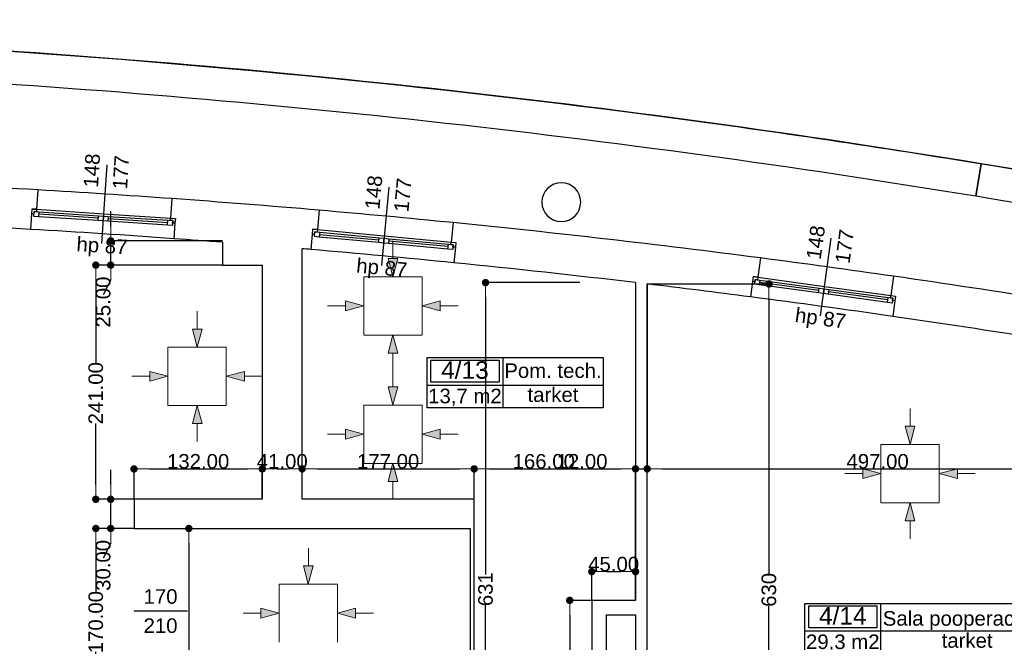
# Model space of a CAD drawing. Header units: millimetres. Extents: x -166872 to -65719, y 14266 to 44345.
# Tile 41 of 65: x -124714 to -114583, y 37938 to 44345. Entities that reach past the tile are written whole.
import ezdxf
from ezdxf.enums import TextEntityAlignment as Align

# ---------------------------------------------------------------- set-up
doc = ezdxf.new("R2010")
doc.units = ezdxf.units.MM
doc.header["$MEASUREMENT"] = 0
for name, color, linetype in [('Linia', 7, 'Continuous'), ('Obiekt', 7, 'Continuous'), ('Okno', 7, 'Continuous'), ('Strefa', 7, 'Continuous'), ('Strop', 7, 'Continuous'), ('Słup', 7, 'Continuous'), ('Wymiary', 63, 'Continuous'), ('Ściana', 7, 'Continuous')]:
    doc.layers.add(name, color=color, linetype=linetype)
doc.styles.add('Arial', font='txt')
doc.dimstyles.new('GENERATED_STYLE__1', dxfattribs={"dimtxt": 150, "dimasz": 152, "dimexe": 0.18, "dimexo": 0, "dimgap": 0.09, "dimtad": 1, "dimtih": 1, "dimtoh": 1, "dimlfac": 0.1, "dimzin": 0, "dimdsep": 46, "dimtxsty": 'Arial', "dimblk": 'ARROWHEAD_11', "dimblk1": 'ARROWHEAD_11', "dimblk2": 'ARROWHEAD_11', "dimcen": 0.09, "dimclrd": 114, "dimclre": 114, "dimclrt": 114, "dimazin": 0, "dimtfac": 1, "dimtdec": 4, "dimtmove": 0, "dimatfit": 3, "dimfxl": 1, "dimtolj": 1, "dimtzin": 0, "dimarcsym": 0})
doc.dimstyles.new('GENERATED_STYLE__2', dxfattribs={"dimtxt": 150, "dimasz": 152, "dimexe": 0.18, "dimexo": 0, "dimgap": 0.09, "dimtad": 1, "dimlfac": 0.1, "dimzin": 0, "dimdsep": 46, "dimtxsty": 'Arial', "dimblk": 'ARROWHEAD_11', "dimblk1": 'ARROWHEAD_11', "dimblk2": 'ARROWHEAD_11', "dimcen": 0.09, "dimclrd": 114, "dimclre": 114, "dimclrt": 114, "dimazin": 0, "dimtfac": 1, "dimtdec": 4, "dimtmove": 0, "dimatfit": 3, "dimfxl": 1, "dimtolj": 1, "dimtzin": 0, "dimarcsym": 0})

# ---------------------------------------------------------------- blocks, each defined once
blk = doc.blocks.new('Pom. tech._4_13_13', base_point=(-119744, 40584))
at = {"layer": 'Strefa'}
for p, q in [((-120523, 40867), (-118711, 40867)), ((-120523, 40349), (-120523, 40867)), ((-120484, 40841), (-119783, 40841)), ((-120484, 40615), (-120484, 40841)), ((-119783, 40841), (-119783, 40615)), ((-119744, 40867), (-119744, 40349)), ((-118711, 40867), (-118711, 40349)), ((-120523, 40584), (-118711, 40584)), ((-119783, 40615), (-120484, 40615)), ((-118711, 40349), (-120523, 40349))]:
    blk.add_line(p, q, dxfattribs=at)
at = {"layer": 'Strefa', "style": 'Arial'}
for tag, height, p in [('ROOM_NUMBER', 180, (-120133, 40739)), ('ROOM_NAME', 150, (-119227, 40733)), ('ROOM_CALC_AREA', 150, (-120133, 40472)), ('floor_f', 150, (-119227, 40486))]:
    blk.add_attdef(tag, text='', height=height, dxfattribs=at).set_placement(p, align=Align.MIDDLE_CENTER)
blk = doc.blocks.new('Sala pooperacyjna_4_14_14', base_point=(-115856, 38055))
at = {"layer": 'Strefa'}
for p, q in [((-116635, 38338), (-114076, 38338)), ((-116635, 37820), (-116635, 38338)), ((-116596, 38312), (-115895, 38312)), ((-116596, 38086), (-116596, 38312)), ((-115895, 38312), (-115895, 38086)), ((-115856, 38338), (-115856, 37820)), ((-114076, 38338), (-114076, 37820)), ((-116635, 38055), (-114076, 38055)), ((-115895, 38086), (-116596, 38086)), ((-114076, 37820), (-116635, 37820))]:
    blk.add_line(p, q, dxfattribs=at)
at = {"layer": 'Strefa', "style": 'Arial'}
for tag, height, p in [('ROOM_NUMBER', 180, (-116245, 38210)), ('ROOM_NAME', 150, (-114966, 38184)), ('ROOM_CALC_AREA', 150, (-116245, 37943)), ('floor_f', 150, (-114966, 37957))]:
    blk.add_attdef(tag, text='', height=height, dxfattribs=at).set_placement(p, align=Align.MIDDLE_CENTER)
blk = doc.blocks.new('ARROWHEAD_11')
at = {"color": 0, "linetype": 'Continuous', "lineweight": 0}
blk.add_line((0, 0), (-1, 0), dxfattribs=at)
at = {"color": 0, "linetype": 'Continuous', "lineweight": 0, "const_width": 0.25, "flags": 128}
blk.add_lwpolyline([(-0.125, 0, 1), (0.125, 0, 1)], format="xyb", close=True, dxfattribs=at)
blk = doc.blocks.new('*D5809')
at = {"layer": 'Defpoints', "color": 0}
for p in [(-123931, 39109), (-123538, 39109), (-123538, 37409)]:
    blk.add_point(p, dxfattribs=at)
at = {"layer": 'Wymiary', "color": 114, "lineweight": -2}
for p, q in [((-123538, 39109), (-123932, 39109)), ((-123931, 38957), (-123931, 38450)), ((-123931, 37561), (-123931, 37841)), ((-123538, 37409), (-123932, 37409))]:
    blk.add_line(p, q, dxfattribs=at)
at = {"layer": 'Wymiary', "color": 114, "lineweight": -2, "xscale": 152, "yscale": 152, "zscale": 152}
for p, rotation in [((-123931, 39109), 90), ((-123931, 37409), 270)]:
    blk.add_blockref('ARROWHEAD_11', p, dxfattribs=dict(at, rotation=rotation))
at = {"layer": 'Wymiary', "color": 114, "lineweight": 13, "insert": (-123931, 38145), "char_height": 150, "attachment_point": 5, "rotation": 90, "style": 'Arial'}
blk.add_mtext('\\A1;170.00', dxfattribs=at)
blk = doc.blocks.new('*D5810')
at = {"layer": 'Defpoints', "color": 0}
for p in [(-123778, 39409), (-123538, 39409), (-123538, 39109)]:
    blk.add_point(p, dxfattribs=at)
at = {"layer": 'Wymiary', "color": 114, "lineweight": -2}
for p, q in [((-123778, 39561), (-123778, 39713)), ((-123538, 39409), (-123778, 39409)), ((-123778, 39109), (-123778, 39409)), ((-123538, 39109), (-123778, 39109)), ((-123778, 38957), (-123855, 38805))]:
    blk.add_line(p, q, dxfattribs=at)
at = {"layer": 'Wymiary', "color": 114, "lineweight": -2, "xscale": 152, "yscale": 152, "zscale": 152}
for p, rotation in [((-123778, 39409), 270), ((-123778, 39109), 90)]:
    blk.add_blockref('ARROWHEAD_11', p, dxfattribs=dict(at, rotation=rotation))
at = {"layer": 'Wymiary', "color": 114, "lineweight": 13, "insert": (-123855, 38729), "char_height": 150, "attachment_point": 5, "rotation": 90, "style": 'Arial'}
blk.add_mtext('\\A1;30.00', dxfattribs=at)
blk = doc.blocks.new('*D5811')
at = {"layer": 'Defpoints', "color": 0}
for p in [(-123931, 41819), (-122628, 41819), (-123538, 39409)]:
    blk.add_point(p, dxfattribs=at)
at = {"layer": 'Wymiary', "color": 114, "lineweight": -2}
for p, q in [((-122628, 41819), (-123932, 41819)), ((-123931, 41667), (-123931, 40813)), ((-123931, 39561), (-123931, 40188)), ((-123538, 39409), (-123932, 39409))]:
    blk.add_line(p, q, dxfattribs=at)
at = {"layer": 'Wymiary', "color": 114, "lineweight": -2, "xscale": 152, "yscale": 152, "zscale": 152}
for p, rotation in [((-123931, 41819), 90), ((-123931, 39409), 270)]:
    blk.add_blockref('ARROWHEAD_11', p, dxfattribs=dict(at, rotation=rotation))
at = {"layer": 'Wymiary', "color": 114, "lineweight": 13, "insert": (-123931, 40501), "char_height": 150, "attachment_point": 5, "rotation": 90, "style": 'Arial'}
blk.add_mtext('\\A1;241.00', dxfattribs=at)
blk = doc.blocks.new('*D5812')
at = {"layer": 'Defpoints', "color": 0}
for p in [(-123778, 42069), (-122628, 42069), (-122628, 41819)]:
    blk.add_point(p, dxfattribs=at)
at = {"layer": 'Wymiary', "color": 114, "lineweight": -2}
for p, q in [((-123778, 42221), (-123778, 42373)), ((-122628, 42069), (-123778, 42069)), ((-123778, 41819), (-123778, 42069)), ((-122628, 41819), (-123778, 41819)), ((-123778, 41667), (-123855, 41515))]:
    blk.add_line(p, q, dxfattribs=at)
at = {"layer": 'Wymiary', "color": 114, "lineweight": -2, "xscale": 152, "yscale": 152, "zscale": 152}
for p, rotation in [((-123778, 42069), 270), ((-123778, 41819), 90)]:
    blk.add_blockref('ARROWHEAD_11', p, dxfattribs=dict(at, rotation=rotation))
at = {"layer": 'Wymiary', "color": 114, "lineweight": 13, "insert": (-123855, 41439), "char_height": 150, "attachment_point": 5, "rotation": 90, "style": 'Arial'}
blk.add_mtext('\\A1;25.00', dxfattribs=at)
blk = doc.blocks.new('*D5813')
at = {"layer": 'Defpoints', "color": 0}
for p in [(-119055, 38369), (-118828, 38369), (-118828, 35329)]:
    blk.add_point(p, dxfattribs=at)
at = {"layer": 'Wymiary', "color": 114, "lineweight": -2}
for p, q in [((-118828, 38369), (-119055, 38369)), ((-119055, 38217), (-119055, 37160)), ((-119055, 35481), (-119055, 36538)), ((-118828, 35329), (-119055, 35329))]:
    blk.add_line(p, q, dxfattribs=at)
at = {"layer": 'Wymiary', "color": 114, "lineweight": -2, "xscale": 152, "yscale": 152, "zscale": 152}
for p, rotation in [((-119055, 38369), 90), ((-119055, 35329), 270)]:
    blk.add_blockref('ARROWHEAD_11', p, dxfattribs=dict(at, rotation=rotation))
at = {"layer": 'Wymiary', "color": 114, "lineweight": 13, "insert": (-119055, 36849), "char_height": 150, "attachment_point": 5, "rotation": 90, "style": 'Arial'}
blk.add_mtext('\\A1;304.00', dxfattribs=at)
blk = doc.blocks.new('*D5818')
at = {"layer": 'Defpoints', "color": 0}
for p in [(-118258, 41625), (-117005, 41625), (-117348, 35329)]:
    blk.add_point(p, dxfattribs=at)
at = {"layer": 'Wymiary', "color": 114, "lineweight": -2}
for p, q in [((-118258, 41625), (-117005, 41625)), ((-117005, 41473), (-117005, 38643)), ((-117005, 35481), (-117005, 38311)), ((-117348, 35329), (-117005, 35329))]:
    blk.add_line(p, q, dxfattribs=at)
at = {"layer": 'Wymiary', "color": 114, "lineweight": -2, "xscale": 152, "yscale": 152, "zscale": 152}
for p, rotation in [((-117005, 41625), 90), ((-117005, 35329), 270)]:
    blk.add_blockref('ARROWHEAD_11', p, dxfattribs=dict(at, rotation=rotation))
at = {"layer": 'Wymiary', "color": 114, "lineweight": 13, "insert": (-117005, 38477), "char_height": 150, "attachment_point": 5, "rotation": 90, "style": 'Arial'}
blk.add_mtext('\\A1;630', dxfattribs=at)
blk = doc.blocks.new('*D5828')
at = {"layer": 'Defpoints', "color": 0}
for p in [(-119921, 41639), (-118950, 41639), (-118828, 35329)]:
    blk.add_point(p, dxfattribs=at)
at = {"layer": 'Wymiary', "color": 114, "lineweight": -2}
for p, q in [((-118950, 41639), (-119921, 41639)), ((-119921, 41487), (-119921, 38636)), ((-119921, 35481), (-119921, 38332)), ((-118828, 35329), (-119921, 35329))]:
    blk.add_line(p, q, dxfattribs=at)
at = {"layer": 'Wymiary', "color": 114, "lineweight": -2, "xscale": 152, "yscale": 152, "zscale": 152}
for p, rotation in [((-119921, 41639), 90), ((-119921, 35329), 270)]:
    blk.add_blockref('ARROWHEAD_11', p, dxfattribs=dict(at, rotation=rotation))
at = {"layer": 'Wymiary', "color": 114, "lineweight": 13, "insert": (-119921, 38484), "char_height": 150, "attachment_point": 5, "rotation": 90, "style": 'Arial'}
blk.add_mtext('\\A1;631', dxfattribs=at)
blk = doc.blocks.new('*D5829')
at = {"layer": 'Defpoints', "color": 0}
for p in [(-118378, 38665), (-118828, 38369), (-118378, 38369)]:
    blk.add_point(p, dxfattribs=at)
at = {"layer": 'Wymiary', "color": 114, "lineweight": -2}
for p, q in [((-118828, 38369), (-118828, 38665)), ((-118676, 38665), (-118530, 38665)), ((-118378, 38369), (-118378, 38665))]:
    blk.add_line(p, q, dxfattribs=at)
at = {"layer": 'Wymiary', "color": 114, "lineweight": -2, "xscale": 152, "yscale": 152, "zscale": 152, "rotation": 180}
blk.add_blockref('ARROWHEAD_11', (-118828, 38665), dxfattribs=at)
at = {"layer": 'Wymiary', "color": 114, "lineweight": -2, "xscale": 152, "yscale": 152, "zscale": 152}
blk.add_blockref('ARROWHEAD_11', (-118378, 38665), dxfattribs=at)
at = {"layer": 'Wymiary', "color": 114, "lineweight": 13, "insert": (-118603, 38741), "char_height": 150, "attachment_point": 5, "style": 'Arial'}
blk.add_mtext('\\A1;45.00', dxfattribs=at)
blk = doc.blocks.new('*D5830')
at = {"layer": 'Defpoints', "color": 0}
for p in [(-122218, 39722), (-123538, 39409), (-122218, 39409)]:
    blk.add_point(p, dxfattribs=at)
at = {"layer": 'Wymiary', "color": 114, "lineweight": -2}
for p, q in [((-123538, 39409), (-123538, 39723)), ((-123386, 39722), (-122370, 39722)), ((-122218, 39409), (-122218, 39723))]:
    blk.add_line(p, q, dxfattribs=at)
at = {"layer": 'Wymiary', "color": 114, "lineweight": -2, "xscale": 152, "yscale": 152, "zscale": 152, "rotation": 180}
blk.add_blockref('ARROWHEAD_11', (-123538, 39722), dxfattribs=at)
at = {"layer": 'Wymiary', "color": 114, "lineweight": -2, "xscale": 152, "yscale": 152, "zscale": 152}
blk.add_blockref('ARROWHEAD_11', (-122218, 39722), dxfattribs=at)
at = {"layer": 'Wymiary', "color": 114, "lineweight": 13, "insert": (-122878, 39799), "char_height": 150, "attachment_point": 5, "style": 'Arial'}
blk.add_mtext('\\A1;132.00', dxfattribs=at)
blk = doc.blocks.new('*D5831')
at = {"layer": 'Defpoints', "color": 0}
for p in [(-121808, 39722), (-122218, 39409), (-121808, 39409)]:
    blk.add_point(p, dxfattribs=at)
at = {"layer": 'Wymiary', "color": 114, "lineweight": -2}
for p, q in [((-122218, 39409), (-122218, 39723)), ((-122066, 39722), (-121960, 39722)), ((-121808, 39409), (-121808, 39723))]:
    blk.add_line(p, q, dxfattribs=at)
at = {"layer": 'Wymiary', "color": 114, "lineweight": -2, "xscale": 152, "yscale": 152, "zscale": 152, "rotation": 180}
blk.add_blockref('ARROWHEAD_11', (-122218, 39722), dxfattribs=at)
at = {"layer": 'Wymiary', "color": 114, "lineweight": -2, "xscale": 152, "yscale": 152, "zscale": 152}
blk.add_blockref('ARROWHEAD_11', (-121808, 39722), dxfattribs=at)
at = {"layer": 'Wymiary', "color": 114, "lineweight": 13, "insert": (-122013, 39799), "char_height": 150, "attachment_point": 5, "style": 'Arial'}
blk.add_mtext('\\A1;41.00', dxfattribs=at)
blk = doc.blocks.new('*D5832')
at = {"layer": 'Defpoints', "color": 0}
for p in [(-120038, 39722), (-121808, 39409), (-120038, 39409)]:
    blk.add_point(p, dxfattribs=at)
at = {"layer": 'Wymiary', "color": 114, "lineweight": -2}
for p, q in [((-121808, 39409), (-121808, 39723)), ((-121656, 39722), (-120190, 39722)), ((-120038, 39409), (-120038, 39723))]:
    blk.add_line(p, q, dxfattribs=at)
at = {"layer": 'Wymiary', "color": 114, "lineweight": -2, "xscale": 152, "yscale": 152, "zscale": 152, "rotation": 180}
blk.add_blockref('ARROWHEAD_11', (-121808, 39722), dxfattribs=at)
at = {"layer": 'Wymiary', "color": 114, "lineweight": -2, "xscale": 152, "yscale": 152, "zscale": 152}
blk.add_blockref('ARROWHEAD_11', (-120038, 39722), dxfattribs=at)
at = {"layer": 'Wymiary', "color": 114, "lineweight": 13, "insert": (-120923, 39799), "char_height": 150, "attachment_point": 5, "style": 'Arial'}
blk.add_mtext('\\A1;177.00', dxfattribs=at)
blk = doc.blocks.new('*D5833')
at = {"layer": 'Defpoints', "color": 0}
for p in [(-118378, 39722), (-120038, 39409), (-118378, 38484)]:
    blk.add_point(p, dxfattribs=at)
at = {"layer": 'Wymiary', "color": 114, "lineweight": -2}
for p, q in [((-120038, 39409), (-120038, 39723)), ((-119886, 39722), (-118530, 39722)), ((-118378, 38484), (-118378, 39723))]:
    blk.add_line(p, q, dxfattribs=at)
at = {"layer": 'Wymiary', "color": 114, "lineweight": -2, "xscale": 152, "yscale": 152, "zscale": 152, "rotation": 180}
blk.add_blockref('ARROWHEAD_11', (-120038, 39722), dxfattribs=at)
at = {"layer": 'Wymiary', "color": 114, "lineweight": -2, "xscale": 152, "yscale": 152, "zscale": 152}
blk.add_blockref('ARROWHEAD_11', (-118378, 39722), dxfattribs=at)
at = {"layer": 'Wymiary', "color": 114, "lineweight": 13, "insert": (-119322, 39799), "char_height": 150, "attachment_point": 5, "style": 'Arial'}
blk.add_mtext('\\A1;166.00', dxfattribs=at)
blk = doc.blocks.new('*D5834')
at = {"layer": 'Defpoints', "color": 0}
for p in [(-118258, 39722), (-118378, 38484), (-118258, 38484)]:
    blk.add_point(p, dxfattribs=at)
at = {"layer": 'Wymiary', "color": 114, "lineweight": -2}
for p, q in [((-119174, 39722), (-118682, 39722)), ((-118682, 39722), (-118530, 39722)), ((-118378, 38484), (-118378, 39723)), ((-118378, 39722), (-118258, 39722)), ((-118258, 38484), (-118258, 39723)), ((-118106, 39722), (-117954, 39722))]:
    blk.add_line(p, q, dxfattribs=at)
at = {"layer": 'Wymiary', "color": 114, "lineweight": -2, "xscale": 152, "yscale": 152, "zscale": 152}
blk.add_blockref('ARROWHEAD_11', (-118378, 39722), dxfattribs=at)
at = {"layer": 'Wymiary', "color": 114, "lineweight": -2, "xscale": 152, "yscale": 152, "zscale": 152, "rotation": 180}
blk.add_blockref('ARROWHEAD_11', (-118258, 39722), dxfattribs=at)
at = {"layer": 'Wymiary', "color": 114, "lineweight": 13, "insert": (-118928, 39799), "char_height": 150, "attachment_point": 5, "style": 'Arial'}
blk.add_mtext('\\A1;12.00', dxfattribs=at)
blk = doc.blocks.new('*D5856')
at = {"layer": 'Defpoints', "color": 0}
for p in [(-123538, 39109), (-122973, 39109), (-122048, 35769)]:
    blk.add_point(p, dxfattribs=at)
at = {"layer": 'Wymiary', "color": 114, "lineweight": -2}
for p, q in [((-123538, 39109), (-122973, 39109)), ((-122973, 38957), (-122973, 37750)), ((-122973, 35921), (-122973, 37128)), ((-122048, 35769), (-122973, 35769))]:
    blk.add_line(p, q, dxfattribs=at)
at = {"layer": 'Wymiary', "color": 114, "lineweight": -2, "xscale": 152, "yscale": 152, "zscale": 152}
for p, rotation in [((-122973, 39109), 90), ((-122973, 35769), 270)]:
    blk.add_blockref('ARROWHEAD_11', p, dxfattribs=dict(at, rotation=rotation))
at = {"layer": 'Wymiary', "color": 114, "lineweight": 13, "insert": (-122973, 37439), "char_height": 150, "attachment_point": 5, "rotation": 90, "style": 'Arial'}
blk.add_mtext('\\A1;334.00', dxfattribs=at)
blk = doc.blocks.new('*D5862')
at = {"layer": 'Defpoints', "color": 0}
for p in [(-118258, 41625), (-113288, 39722), (-113288, 38159)]:
    blk.add_point(p, dxfattribs=at)
at = {"layer": 'Wymiary', "color": 114, "lineweight": -2}
for p, q in [((-118258, 41625), (-118258, 39722)), ((-118106, 39722), (-113440, 39722)), ((-113288, 38159), (-113288, 39723))]:
    blk.add_line(p, q, dxfattribs=at)
at = {"layer": 'Wymiary', "color": 114, "lineweight": -2, "xscale": 152, "yscale": 152, "zscale": 152, "rotation": 180}
blk.add_blockref('ARROWHEAD_11', (-118258, 39722), dxfattribs=at)
at = {"layer": 'Wymiary', "color": 114, "lineweight": -2, "xscale": 152, "yscale": 152, "zscale": 152}
blk.add_blockref('ARROWHEAD_11', (-113288, 39722), dxfattribs=at)
at = {"layer": 'Wymiary', "color": 114, "lineweight": 13, "insert": (-115887, 39799), "char_height": 150, "attachment_point": 5, "style": 'Arial'}
blk.add_mtext('\\A1;497.00', dxfattribs=at)

msp = doc.modelspace()

# ---------------------------------------------------------------- hatches: boundary and pattern name
at = {"layer": 'Linia', "linetype": 'Continuous', "lineweight": 13}
for points in [[(-120874.015, 41700.143), (-120823.766, 41886.679), (-120923.766, 41886.812)], [(-121175.215, 41400.144), (-121361.817, 41450.144), (-121361.817, 41350.144)], [(-120574.415, 41400.144), (-120387.812, 41350.144), (-120387.812, 41450.144)], [(-122887.994, 40974.854), (-122837.745, 41161.39), (-122937.745, 41161.523)], [(-120874.015, 41100.144), (-120923.766, 40913.475), (-120823.766, 40913.608)], [(-123189.194, 40674.855), (-123375.796, 40724.855), (-123375.796, 40624.855)], [(-122588.394, 40674.855), (-122401.791, 40624.855), (-122401.791, 40724.855)], [(-120874.015, 40379.695), (-120823.766, 40566.23), (-120923.766, 40566.364)], [(-122887.994, 40374.855), (-122937.745, 40188.186), (-122837.745, 40188.319)], [(-121175.215, 40079.695), (-121361.817, 40129.695), (-121361.817, 40029.695)], [(-120574.415, 40079.695), (-120387.812, 40029.695), (-120387.812, 40129.695)], [(-115552.903, 39973.738), (-115502.654, 40160.274), (-115602.654, 40160.407)], [(-120874.015, 39779.695), (-120923.766, 39593.026), (-120823.766, 39593.159)], [(-115854.104, 39673.739), (-116040.706, 39723.739), (-116040.706, 39623.739)], [(-115253.304, 39673.739), (-115066.701, 39623.739), (-115066.701, 39723.739)], [(-115552.903, 39373.739), (-115602.654, 39187.07), (-115502.654, 39187.203)], [(-121744.413, 38537.435), (-121694.164, 38723.971), (-121794.164, 38724.104)], [(-122045.613, 38237.436), (-122232.216, 38287.436), (-122232.216, 38187.436)], [(-121444.813, 38237.436), (-121258.211, 38187.436), (-121258.211, 38287.436)]]:
    msp.add_hatch(color=256, dxfattribs=at).paths.add_polyline_path(points)

# ---------------------------------------------------------------- linework, layer by layer
at = {"layer": 'Linia', "lineweight": 13}
for p, q in [((-120873.521, 42070.518), (-120873.766, 41886.746)), ((-120874.015, 41700.143), (-120923.766, 41886.812)), ((-120923.766, 41886.812), (-120823.766, 41886.679)), ((-120874.015, 41700.143), (-120823.766, 41886.679)), ((-120574.415, 41699.744), (-121174.415, 41699.744)), ((-121174.415, 41699.744), (-121174.415, 41100.544)), ((-120574.415, 41100.544), (-120574.415, 41699.744)), ((-121175.215, 41400.144), (-121361.817, 41450.144)), ((-121361.817, 41350.144), (-121361.817, 41450.144)), ((-120574.415, 41400.144), (-120387.812, 41450.144)), ((-120387.812, 41450.144), (-120387.812, 41350.144)), ((-122887.499, 41345.229), (-122887.745, 41161.457)), ((-121545.59, 41400.144), (-121361.817, 41400.144)), ((-121175.215, 41400.144), (-121361.817, 41350.144)), ((-120574.415, 41400.144), (-120387.812, 41350.144)), ((-120204.04, 41400.144), (-120387.812, 41400.144)), ((-122887.994, 40974.854), (-122937.745, 41161.523)), ((-122937.745, 41161.523), (-122837.745, 41161.39)), ((-122887.994, 40974.854), (-122837.745, 41161.39)), ((-121174.415, 41099.744), (-120574.415, 41099.744)), ((-120874.015, 41100.144), (-120923.766, 40913.475)), ((-120874.015, 41100.144), (-120823.766, 40913.608)), ((-122588.394, 40974.455), (-123188.394, 40974.455)), ((-123188.394, 40974.455), (-123188.394, 40375.255)), ((-122588.394, 40375.255), (-122588.394, 40974.455)), ((-120823.766, 40913.608), (-120923.766, 40913.475)), ((-120873.521, 40729.769), (-120873.766, 40913.541)), ((-120873.521, 40750.069), (-120873.766, 40566.297)), ((-123559.569, 40674.855), (-123375.796, 40674.855)), ((-123189.194, 40674.855), (-123375.796, 40724.855)), ((-123375.796, 40624.855), (-123375.796, 40724.855)), ((-123189.194, 40674.855), (-123375.796, 40624.855)), ((-122588.394, 40674.855), (-122401.791, 40724.855)), ((-122588.394, 40674.855), (-122401.791, 40624.855)), ((-122401.791, 40724.855), (-122401.791, 40624.855)), ((-122218.019, 40674.855), (-122401.791, 40674.855)), ((-120874.015, 40379.695), (-120923.766, 40566.364)), ((-120923.766, 40566.364), (-120823.766, 40566.23)), ((-120874.015, 40379.695), (-120823.766, 40566.23)), ((-123188.394, 40374.455), (-122588.394, 40374.455)), ((-122887.994, 40374.855), (-122937.745, 40188.186)), ((-122887.994, 40374.855), (-122837.745, 40188.319)), ((-120574.415, 40379.295), (-121174.415, 40379.295)), ((-121174.415, 40379.295), (-121174.415, 39780.095)), ((-120574.415, 39780.095), (-120574.415, 40379.295)), ((-115552.409, 40344.113), (-115552.654, 40160.341)), ((-122837.745, 40188.319), (-122937.745, 40188.186)), ((-122887.499, 40004.48), (-122887.745, 40188.253)), ((-121175.215, 40079.695), (-121361.817, 40129.695)), ((-121361.817, 40029.695), (-121361.817, 40129.695)), ((-120574.415, 40079.695), (-120387.812, 40129.695)), ((-120387.812, 40129.695), (-120387.812, 40029.695)), ((-115552.903, 39973.738), (-115602.654, 40160.407)), ((-115602.654, 40160.407), (-115502.654, 40160.274)), ((-115552.903, 39973.738), (-115502.654, 40160.274)), ((-121545.59, 40079.695), (-121361.817, 40079.695)), ((-121175.215, 40079.695), (-121361.817, 40029.695)), ((-120574.415, 40079.695), (-120387.812, 40029.695)), ((-120204.04, 40079.695), (-120387.812, 40079.695)), ((-115253.304, 39973.339), (-115853.304, 39973.339)), ((-115853.304, 39973.339), (-115853.304, 39374.139)), ((-115253.304, 39374.139), (-115253.304, 39973.339)), ((-121174.415, 39779.295), (-120574.415, 39779.295)), ((-120874.015, 39779.695), (-120923.766, 39593.026)), ((-120874.015, 39779.695), (-120823.766, 39593.159)), ((-115854.104, 39673.739), (-116040.706, 39723.739)), ((-116040.706, 39623.739), (-116040.706, 39723.739)), ((-115253.304, 39673.739), (-115066.701, 39723.739)), ((-115066.701, 39723.739), (-115066.701, 39623.739)), ((-116224.479, 39673.739), (-116040.706, 39673.739)), ((-115854.104, 39673.739), (-116040.706, 39623.739)), ((-115253.304, 39673.739), (-115066.701, 39623.739)), ((-114882.929, 39673.739), (-115066.701, 39673.739)), ((-120823.766, 39593.159), (-120923.766, 39593.026)), ((-120873.521, 39409.32), (-120873.766, 39593.093)), ((-115853.304, 39373.339), (-115253.304, 39373.339)), ((-115552.903, 39373.739), (-115602.654, 39187.07)), ((-115552.903, 39373.739), (-115502.654, 39187.203)), ((-115502.654, 39187.203), (-115602.654, 39187.07)), ((-115552.409, 39003.364), (-115552.654, 39187.136)), ((-121743.919, 38907.81), (-121744.164, 38724.038)), ((-121744.413, 38537.435), (-121794.164, 38724.104)), ((-121794.164, 38724.104), (-121694.164, 38723.971)), ((-121744.413, 38537.435), (-121694.164, 38723.971)), ((-121444.813, 38537.036), (-122044.813, 38537.036)), ((-122044.813, 38537.036), (-122044.813, 37937.836)), ((-121444.813, 37937.836), (-121444.813, 38537.036)), ((-122415.988, 38237.436), (-122232.216, 38237.436)), ((-122045.613, 38237.436), (-122232.216, 38287.436)), ((-122232.216, 38187.436), (-122232.216, 38287.436)), ((-122045.613, 38237.436), (-122232.216, 38187.436)), ((-121444.813, 38237.436), (-121258.211, 38287.436)), ((-121444.813, 38237.436), (-121258.211, 38187.436)), ((-121258.211, 38287.436), (-121258.211, 38187.436)), ((-121074.438, 38237.436), (-121258.211, 38237.436))]:
    msp.add_line(p, q, dxfattribs=at)
at = {"layer": 'Obiekt'}
for p, q in [((-123818.879, 42850.095), (-123871.4, 42041.799)), ((-120916.733, 42621.056), (-120991.654, 41814.528)), ((-116366.711, 42098.013), (-116476.752, 41295.523)), ((-122986.64, 38259.32), (-123538.019, 38259.32))]:
    msp.add_line(p, q, dxfattribs=at)
at = {"layer": 'Okno'}
for p, q in [((-124590.266, 42396.536), (-124593.154, 42346.618)), ((-124589.912, 42396.513), (-124593.154, 42346.618)), ((-124590.266, 42396.536), (-124540.017, 42393.271)), ((-124540.465, 42393.3), (-124590.266, 42396.536)), ((-124569.828, 42320.05), (-124566.586, 42369.945)), ((-124566.586, 42369.945), (-124568.207, 42344.997)), ((-124541.638, 42368.324), (-124566.586, 42369.945)), ((-124566.586, 42369.945), (-124516.691, 42366.703)), ((-124540.017, 42393.271), (-124541.638, 42368.324)), ((-124540.017, 42393.271), (-123851.469, 42348.531)), ((-124516.691, 42366.703), (-124519.933, 42316.808)), ((-124516.691, 42366.703), (-123902.985, 42326.825)), ((-123851.469, 42348.531), (-123162.921, 42303.791)), ((-124568.207, 42344.997), (-124593.154, 42346.618)), ((-124519.933, 42316.808), (-124569.828, 42320.05)), ((-123906.227, 42276.931), (-124519.933, 42316.808)), ((-123906.227, 42276.931), (-124519.933, 42316.808)), ((-123904.606, 42301.878), (-124518.312, 42341.755)), ((-123906.227, 42276.931), (-123902.985, 42326.825)), ((-123856.332, 42273.689), (-123906.227, 42276.931)), ((-123902.985, 42326.825), (-123853.09, 42323.583)), ((-123856.332, 42273.689), (-123853.09, 42323.583)), ((-123853.09, 42323.583), (-123856.332, 42273.689)), ((-123806.437, 42270.447), (-123856.332, 42273.689)), ((-123853.09, 42323.583), (-123803.195, 42320.341)), ((-123803.195, 42320.341), (-123806.437, 42270.447)), ((-123192.732, 42230.569), (-123806.437, 42270.447)), ((-123192.732, 42230.569), (-123806.437, 42270.447)), ((-123191.111, 42255.517), (-123804.816, 42295.394)), ((-123803.195, 42320.341), (-123189.49, 42280.464)), ((-123192.732, 42230.569), (-123189.49, 42280.464)), ((-123189.49, 42280.464), (-123139.595, 42277.222)), ((-123164.542, 42278.843), (-123162.921, 42303.791)), ((-123139.595, 42277.222), (-123164.542, 42278.843)), ((-123162.921, 42303.791), (-123112.673, 42300.525)), ((-123162.473, 42303.761), (-123112.673, 42300.525)), ((-123139.595, 42277.222), (-123142.837, 42227.327)), ((-123141.216, 42252.275), (-123139.595, 42277.222)), ((-123116.268, 42250.654), (-123141.216, 42252.275)), ((-123113.026, 42300.548), (-123116.268, 42250.654)), ((-123112.673, 42300.525), (-123116.268, 42250.654)), ((-123142.837, 42227.327), (-123192.732, 42230.569)), ((-121700.404, 42189.068), (-121704.675, 42139.25)), ((-121700.051, 42189.036), (-121704.675, 42139.25)), ((-121700.404, 42189.068), (-121650.265, 42184.411)), ((-121650.712, 42184.452), (-121700.404, 42189.068)), ((-121682.095, 42112.045), (-121677.47, 42161.83)), ((-121677.47, 42161.83), (-121679.783, 42136.938)), ((-121652.577, 42159.518), (-121677.47, 42161.83)), ((-121677.47, 42161.83), (-121627.685, 42157.206)), ((-121650.265, 42184.411), (-121652.577, 42159.518)), ((-121650.265, 42184.411), (-120963.223, 42120.589)), ((-121627.685, 42157.206), (-121632.309, 42107.42)), ((-121627.685, 42157.206), (-121015.321, 42100.321)), ((-121679.783, 42136.938), (-121704.675, 42139.25)), ((-121632.309, 42107.42), (-121682.095, 42112.045)), ((-121019.946, 42050.535), (-121632.309, 42107.42)), ((-121019.946, 42050.535), (-121632.309, 42107.42)), ((-121017.633, 42075.428), (-121629.997, 42132.313)), ((-121019.946, 42050.535), (-121015.321, 42100.321)), ((-120970.16, 42045.91), (-121019.946, 42050.535)), ((-121015.321, 42100.321), (-120965.535, 42095.696)), ((-120970.16, 42045.91), (-120965.535, 42095.696)), ((-120965.535, 42095.696), (-120970.16, 42045.91)), ((-120920.375, 42041.285), (-120970.16, 42045.91)), ((-120965.535, 42095.696), (-120915.75, 42091.071)), ((-120963.223, 42120.589), (-120276.181, 42056.767)), ((-120915.75, 42091.071), (-120920.375, 42041.285)), ((-120305.699, 42009.293), (-120918.062, 42066.178)), ((-120915.75, 42091.071), (-120303.386, 42034.186)), ((-120278.493, 42031.874), (-120276.181, 42056.767)), ((-120276.181, 42056.767), (-120226.042, 42052.109)), ((-120275.734, 42056.725), (-120226.042, 42052.109)), ((-120226.395, 42052.142), (-120231.02, 42002.356)), ((-120226.042, 42052.109), (-120231.02, 42002.356)), ((-120308.011, 41984.401), (-120920.375, 42041.285)), ((-120308.011, 41984.401), (-120920.375, 42041.285)), ((-120308.011, 41984.401), (-120303.386, 42034.186)), ((-120258.225, 41979.776), (-120308.011, 41984.401)), ((-120303.386, 42034.186), (-120253.601, 42029.561)), ((-120253.601, 42029.561), (-120278.493, 42031.874)), ((-120253.601, 42029.561), (-120258.225, 41979.776)), ((-120255.913, 42004.669), (-120253.601, 42029.561)), ((-120231.02, 42002.356), (-120255.913, 42004.669)), ((-117168.485, 41700.631), (-117174.926, 41651.047)), ((-117168.133, 41700.583), (-117174.926, 41651.047)), ((-117150.158, 41647.65), (-117174.926, 41651.047)), ((-117168.485, 41700.631), (-117118.597, 41693.79)), ((-117119.042, 41693.851), (-117168.485, 41700.631)), ((-117153.554, 41622.882), (-117146.762, 41672.418)), ((-117146.762, 41672.418), (-117150.158, 41647.65)), ((-117121.993, 41669.022), (-117146.762, 41672.418)), ((-117146.762, 41672.418), (-117097.225, 41665.626)), ((-117118.597, 41693.79), (-117121.993, 41669.022)), ((-117118.597, 41693.79), (-116434.994, 41600.052)), ((-117097.225, 41665.626), (-117104.018, 41616.089)), ((-116491.323, 41557.308), (-117100.621, 41640.858)), ((-117097.225, 41665.626), (-116487.927, 41582.076)), ((-117104.018, 41616.089), (-117153.554, 41622.882)), ((-116494.719, 41532.54), (-117104.018, 41616.089)), ((-116494.719, 41532.54), (-117104.018, 41616.089)), ((-116494.719, 41532.54), (-116487.927, 41582.076)), ((-116487.927, 41582.076), (-116438.39, 41575.283)), ((-116445.183, 41525.747), (-116438.39, 41575.283)), ((-116438.39, 41575.283), (-116445.183, 41525.747)), ((-116438.39, 41575.283), (-116388.854, 41568.491)), ((-116434.994, 41600.052), (-115751.391, 41506.313)), ((-116388.854, 41568.491), (-116395.647, 41518.954)), ((-115782.952, 41460.173), (-116392.25, 41543.723)), ((-116388.854, 41568.491), (-115779.556, 41484.941)), ((-116445.183, 41525.747), (-116494.719, 41532.54)), ((-116395.647, 41518.954), (-116445.183, 41525.747)), ((-115786.348, 41435.405), (-116395.647, 41518.954)), ((-115786.348, 41435.405), (-116395.647, 41518.954)), ((-115786.348, 41435.405), (-115779.556, 41484.941)), ((-115736.812, 41428.612), (-115786.348, 41435.405)), ((-115779.556, 41484.941), (-115730.019, 41478.148)), ((-115754.787, 41481.545), (-115751.391, 41506.313)), ((-115730.019, 41478.148), (-115754.787, 41481.545)), ((-115751.391, 41506.313), (-115701.503, 41499.472)), ((-115750.946, 41506.252), (-115701.503, 41499.472)), ((-115730.019, 41478.148), (-115736.812, 41428.612)), ((-115733.415, 41453.38), (-115730.019, 41478.148)), ((-115708.647, 41449.984), (-115733.415, 41453.38)), ((-115701.855, 41499.52), (-115708.647, 41449.984)), ((-115701.503, 41499.472), (-115708.647, 41449.984))]:
    msp.add_line(p, q, dxfattribs=at)
for radius, start, end in [(104642.008, 85.90349819, 86.6610521), (104642.008, 84.31401936, 85.07157326), (104232.008, 85.87612114, 86.68842914), (104232.008, 84.28664231, 85.09895031), (104642.008, 81.8132603, 82.57081421), (104232.008, 81.78588326, 82.59819125)]:
    msp.add_arc((-130623.425, -61871.074), radius, start, end, dxfattribs=at)
at = {"layer": 'Strop', "flags": 128}
msp.add_lwpolyline([(-96528.019, 14639.32), (-140258.019, 14639.32), (-141547.974, 14639.32), (-141547.974, 16204.96), (-158346.468, 31536.991), (-159768.887, 29978.522), (-165456.021, 35169.185), (-162779.93, 38101.664), (-160850.538, 36340.703), (-154498.018, 36340.703), (-154498.018, 42361.953, -0.000026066), (-154486.563, 42364.139, -0.048415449), (-132966.516, 44343.261, -0.006018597), (-130274.231, 44297.262), (-126000.282, 44095.254, -0.000456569), (-125806.601, 44084.047, -0.017918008), (-118229.318, 43365.515, -0.007769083), (-114963.359, 42885.553), (-114963.364, 42885.522, -0.034912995), (-97147.904, 38702.246, -0.03139835)], format="xyb", dxfattribs=at)
at = {"layer": 'Słup'}
for p, q in [((-122628.019, 42053.827), (-122628.019, 41819.37)), ((-122628.019, 41819.37), (-122218.019, 41819.37))]:
    msp.add_line(p, q, dxfattribs=at)
for start, end in [(0, 180), (180, 0)]:
    msp.add_arc((-119141.915, 42467.213), 200, start, end, dxfattribs=at)
at = {"layer": 'Ściana'}
for p, q in [((-124528.797, 42593.299), (-124540.465, 42393.3)), ((-123148.162, 42503.589), (-123162.473, 42303.761)), ((-124590.266, 42396.536), (-124593.154, 42346.618)), ((-124540.465, 42393.3), (-124590.266, 42396.536)), ((-121633.501, 42384.051), (-121650.712, 42184.452)), ((-124593.154, 42346.618), (-124602.397, 42186.884)), ((-123162.473, 42303.761), (-123112.673, 42300.525)), ((-123116.268, 42250.654), (-123127.775, 42091.067)), ((-123112.673, 42300.525), (-123116.268, 42250.654)), ((-120255.885, 42256.079), (-120275.734, 42056.725)), ((-121700.404, 42189.068), (-121704.675, 42139.25)), ((-121650.712, 42184.452), (-121700.404, 42189.068)), ((-121704.675, 42139.25), (-121718.345, 41979.834)), ((-120275.734, 42056.725), (-120226.042, 42052.109)), ((-120226.042, 42052.109), (-120231.02, 42002.356)), ((-120231.02, 42002.356), (-120246.949, 41843.15)), ((-117093.138, 41892.509), (-117119.042, 41693.851)), ((-117174.926, 41651.047), (-117195.539, 41492.379)), ((-117168.485, 41700.631), (-117174.926, 41651.047)), ((-117119.042, 41693.851), (-117168.485, 41700.631)), ((-115722.418, 41704.55), (-115750.946, 41506.252)), ((-115750.946, 41506.252), (-115701.503, 41499.472)), ((-115708.647, 41449.984), (-115731.507, 41291.624)), ((-115701.503, 41499.472), (-115708.647, 41449.984)), ((-123538.019, 39109.32), (-123238.019, 39109.32))]:
    msp.add_line(p, q, dxfattribs=at)
at = {"layer": 'Ściana', "flags": 128}
for points in [[(-114823.163, 42862.698), (-114877.975, 42527.146)], [(-114877.975, 42527.038), (-114822.869, 42862.542)], [(-121808.019, 39409.32), (-121808.019, 41987.484)], [(-122218.019, 41819.37), (-122218.019, 39409.32)], [(-118378.019, 41639.126), (-118378.019, 38369.32)], [(-118258.019, 35679.32), (-118258.019, 41624.859)], [(-123538.019, 39409.32), (-123538.019, 39109.32)], [(-122218.019, 39409.32), (-123538.019, 39409.32)], [(-120038.019, 39409.32), (-121808.019, 39409.32)], [(-120038.019, 35229.32), (-120038.019, 39409.32)], [(-123238.019, 39109.32), (-120078.019, 39109.32)], [(-120078.019, 39109.32), (-120078.019, 35229.32)], [(-118828.019, 38369.32), (-118828.019, 35329.32)], [(-118378.019, 38369.32), (-118828.019, 38369.32)], [(-118678.019, 35329.32), (-118678.019, 38219.32)], [(-118678.019, 38219.32), (-118378.019, 38219.32)], [(-118378.019, 38219.32), (-118378.019, 35329.32)]]:
    msp.add_lwpolyline(points, dxfattribs=at)
at = {"layer": 'Ściana'}
for centre, radius, start, end in [((-132040.316, -61962.848), 106229.953, 80.67251854, 86.82122469), ((-132040.316, -61962.848), 105889.953, 80.67251854, 86.82089778), ((-135974.129, -86621.024), 131199.839, 72.78657015, 80.72275794), ((-130623.425, -61871.074), 104642.008, 86.6610521, 87.58060665), ((-130623.425, -61871.074), 104642.008, 85.07157326, 85.90349819), ((-135974.129, -86621.024), 130859.839, 72.78658978, 80.72275794), ((-130623.425, -61871.074), 104232.008, 86.68842914, 87.5797865), ((-130623.425, -61871.074), 104642.008, 82.57081421, 84.31401936), ((-130623.425, -61871.074), 104232.008, 85.60064606, 85.87612114), ((-130623.425, -61871.074), 104232.008, 85.09895031, 85.14842243), ((-130623.425, -61871.074), 104232.008, 83.25318415, 84.28664231), ((-130623.425, -61871.074), 104642.008, 80.92170589, 81.8132603), ((-130623.425, -61871.074), 104232.008, 82.59819125, 83.18675623), ((-130623.425, -61871.074), 104232.008, 80.94908293, 81.78588326)]:
    msp.add_arc(centre, radius, start, end, dxfattribs=at)

# ---------------------------------------------------------------- block references
at = {"layer": 'Strefa'}
ref = msp.add_blockref('Pom. tech._4_13_13', (-119743.566, 40584.478), dxfattribs=at)
ref.add_attrib('ROOM_NAME', 'Pom. tech.', dxfattribs={"color": 7, "height": 150, "style": 'Arial'}).set_placement((-119227.324, 40733.295), align=Align.MIDDLE_CENTER)
ref.add_attrib('ROOM_NUMBER', '4/13', dxfattribs={"color": 7, "height": 180, "style": 'Arial'}).set_placement((-120133.086, 40739.425), align=Align.MIDDLE_CENTER)
ref.add_attrib('ROOM_CALC_AREA', '13,7 m2', dxfattribs={"color": 7, "height": 150, "style": 'Arial'}).set_placement((-120133.086, 40472.424), align=Align.MIDDLE_CENTER)
ref.add_attrib('floor_f', 'tarket', dxfattribs={"color": 7, "height": 150, "style": 'Arial'}).set_placement((-119227.324, 40485.795), align=Align.MIDDLE_CENTER)
ref = msp.add_blockref('Sala pooperacyjna_4_14_14', (-115855.948, 38055.308), dxfattribs=at)
ref.add_attrib('ROOM_NAME', 'Sala pooperacyjna', dxfattribs={"color": 7, "height": 150, "style": 'Arial'}).set_placement((-114966.027, 38183.708), align=Align.MIDDLE_CENTER)
ref.add_attrib('ROOM_NUMBER', '4/14', dxfattribs={"color": 7, "height": 180, "style": 'Arial'}).set_placement((-116245.469, 38210.255), align=Align.MIDDLE_CENTER)
ref.add_attrib('ROOM_CALC_AREA', '29,3 m2', dxfattribs={"color": 7, "height": 150, "style": 'Arial'}).set_placement((-116245.469, 37943.254), align=Align.MIDDLE_CENTER)
ref.add_attrib('floor_f', 'tarket', dxfattribs={"color": 7, "height": 150, "style": 'Arial'}).set_placement((-114966.027, 37956.625), align=Align.MIDDLE_CENTER)

# ---------------------------------------------------------------- texts
at = {"layer": 'Obiekt', "char_height": 150, "attachment_point": 7, "style": 'Arial'}
for s, insert, rotation in [('\\A1;{\\fArial|b0|i0|c238|p38;148}', (-123906.916, 42613.819), 86.2822751), ('\\A1;{\\fArial|b0|i0|c238|p38;177}', (-123610.011, 42594.527), 86.2822751), ('\\A1;{\\fArial|b0|i0|c238|p38;148}', (-121011.29, 42387.313), 84.6927963), ('\\A1;{\\fArial|b0|i0|c238|p38;177}', (-120715.034, 42359.793), 84.6927963), ('\\A1;{\\fArial|b0|i0|c238|p38;148}', (-116471.377, 41868.619), 82.1920373), ('\\A1;{\\fArial|b0|i0|c238|p38;177}', (-116176.604, 41828.199), 82.1920373), ('\\A1;{\\fArial|b0|i0|c238|p38;hp 87}', (-124136.449, 41917.89), 356.2822751), ('\\A1;{\\fArial|b0|i0|c238|p38;hp 87}', (-121260.039, 41698.019), 354.6927963), ('\\A1;{\\fArial|b0|i0|c238|p38;hp 87}', (-116749.965, 41190.835), 352.1920373)]:
    msp.add_mtext(s, dxfattribs=dict(at, insert=insert, rotation=rotation))
for s, insert in [('\\A1;{\\fArial|b0|i0|c238|p38;170}', (-123439.679, 38331.852)), ('\\A1;{\\fArial|b0|i0|c238|p38;210}', (-123439.679, 38031.852))]:
    msp.add_mtext(s, dxfattribs=dict(at, insert=insert))

# ---------------------------------------------------------------- dimensions: what is measured, and where the dimension line sits
at = {"layer": 'Wymiary', "lineweight": 13}
for base, p1, p2, picture, middle in [((-123778.141, 42069.37), (-122628.019, 41819.37), (-122628.019, 42069.37), '*D5812', (-123854.817, 41438.694)), ((-123931.4926, 41819.3696), (-123538.0187, 39409.3203), (-122628.0187, 41819.3696), '*D5811', (-123931.4926, 40500.516)), ((-123778.038, 39409.32), (-123538.019, 39109.32), (-123538.019, 39409.32), '*D5810', (-123854.766, 38728.593)), ((-123931.493, 39109.32), (-123538.019, 37409.32), (-123538.019, 39109.32), '*D5809', (-123931.493, 38145.491)), ((-122972.992, 39109.32), (-122048.019, 35769.32), (-123538.019, 39109.32), '*D5856', (-122972.992, 37439.32)), ((-119054.578, 38369.32), (-118828.019, 35329.32), (-118828.019, 38369.32), '*D5813', (-119054.578, 36849.32))]:
    dim = msp.add_linear_dim(base=base, p1=p1, p2=p2, angle=90, dimstyle='GENERATED_STYLE__2', dxfattribs=at)
    dim.commit()
    dim.dimension.update_dxf_attribs({"geometry": picture, "text_midpoint": middle, "dimtype": 128, "text_rotation": 90})
for base, p1, p2, text, picture, middle in [((-119921.205, 41639.126), (-118828.019, 35329.32), (-118949.578, 41639.126), '631', '*D5828', (-119921.205, 38484.223)), ((-117005.482, 41624.859), (-117348.019, 35329.32), (-118258.019, 41624.859), '630', '*D5818', (-117005.482, 38477.09))]:
    dim = msp.add_linear_dim(base=base, p1=p1, p2=p2, angle=90, text=text, dimstyle='GENERATED_STYLE__2', dxfattribs=at)
    dim.commit()
    dim.dimension.update_dxf_attribs({"geometry": picture, "text_midpoint": middle, "dimtype": 128, "text_rotation": 90})
for base, p1, p2, picture, middle in [((-113288.019, 39722.325), (-118258.019, 41624.859), (-113288.019, 38159.32), '*D5862', (-115886.848, 39722.325)), ((-122218.019, 39722.325), (-123538.019, 39409.32), (-122218.019, 39409.32), '*D5830', (-122878.019, 39722.325)), ((-121808.019, 39722.325), (-122218.019, 39409.32), (-121808.019, 39409.32), '*D5831', (-122013.019, 39722.325)), ((-120038.019, 39722.325), (-121808.019, 39409.32), (-120038.019, 39409.32), '*D5832', (-120923.019, 39722.325)), ((-118378.019, 39722.325), (-120038.019, 39409.32), (-118378.019, 38484.223), '*D5833', (-119321.848, 39722.325)), ((-118258.019, 39722.325), (-118378.019, 38484.223), (-118258.019, 38484.223), '*D5834', (-118927.88, 39722.325)), ((-118378.019, 38664.824), (-118828.019, 38369.32), (-118378.019, 38369.32), '*D5829', (-118603.019, 38664.824))]:
    dim = msp.add_linear_dim(base=base, p1=p1, p2=p2, dimstyle='GENERATED_STYLE__1', dxfattribs=at)
    dim.commit()
    dim.dimension.update_dxf_attribs({"geometry": picture, "text_midpoint": middle, "dimtype": 128})

doc.saveas('drawing.dxf')
